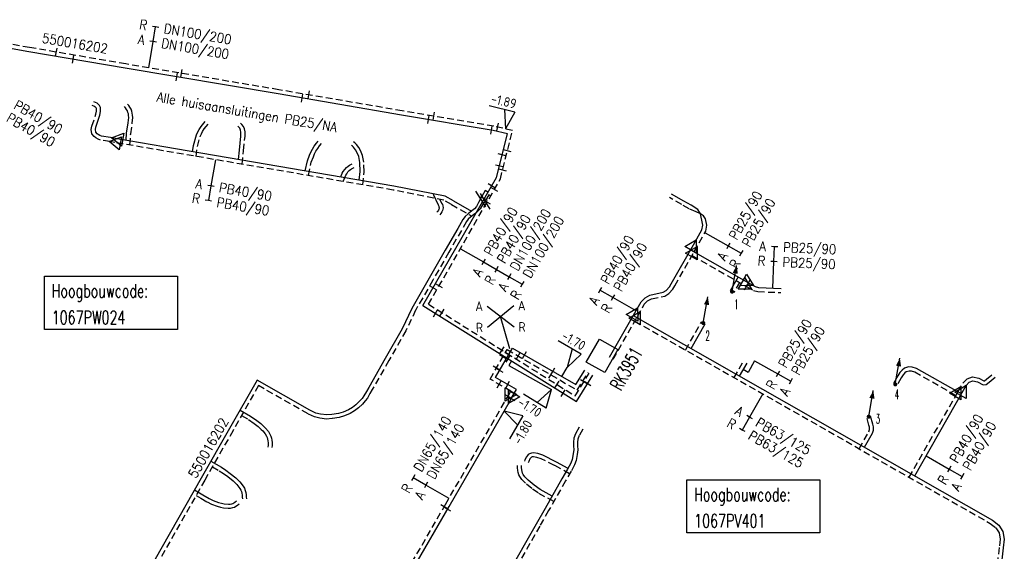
# Model space of a CAD drawing. Header units: millimetres. Extents: x 0 to 118212815, y 0 to 488348790.
# Tile 37 of 143: x 115014605 to 115107193, y 487600803 to 487650774. Entities that reach past the tile are written whole.
import ezdxf
from ezdxf.enums import TextEntityAlignment as Align

# ---------------------------------------------------------------- set-up
doc = ezdxf.new("R2010")
doc.units = ezdxf.units.MM
doc.header["$LTSCALE"] = 200
doc.linetypes.add('HIDDEN2', pattern=[4.7625, 3.175, -1.5875])
for name, color, linetype in [('WW-C-hoogbouw', 7, 'Continuous'), ('WW-C-isolatieovergang', 7, 'Continuous'), ('WW-C-KAST', 7, 'Continuous'), ('WW-C-mof', 7, 'Continuous'), ('WW-C-stijgstrang', 7, 'Continuous'), ('WW-C-VERLOOP', 7, 'Continuous'), ('WW-I-diam', 7, 'Continuous'), ('WW-I-info', 7, 'Continuous'), ('WW-I-leidingkruis', 7, 'Continuous'), ('WW-I-NAP', 7, 'Continuous'), ('WW-L-aanvoer', 3, 'Continuous'), ('WW-L-retour', 3, 'HIDDEN2')]:
    doc.layers.add(name, color=color, linetype=linetype)
doc.styles.add('DIN17', font='ROMANS.SHX', dxfattribs={"width": 0.9})
doc.styles.add('ISOCP', font='ISOCP.SHX')

# ---------------------------------------------------------------- blocks, each defined once
blk = doc.blocks.new('LR-mof')
at = {"color": 0, "linetype": 'ByBlock', "lineweight": -2}
blk.add_line((0, -0.75), (0, 0.75), dxfattribs=at)
blk = doc.blocks.new('LR-DIAB2')
at = {"color": 0, "linetype": 'Continuous', "lineweight": -3}
blk.add_line((0, 5), (0, 7.8), dxfattribs=at)
at = {"color": 0, "lineweight": -3}
blk.add_line((0, 0), (0, 5), dxfattribs=at)
for points in [[(0.61, 7.8), (0, 7.8), (-0.61, 7.8)], [(0.61, 5), (0, 5), (-0.61, 5)]]:
    blk.add_lwpolyline(points, dxfattribs=at)
at = {"color": 1, "lineweight": -3, "style": 'DIN17', "width": 0.9}
for tag, p in [('*1', (-1.61, 7.8)), ('*2', (-1.61, 5.02))]:
    blk.add_attdef(tag, text='', height=1.8, dxfattribs=at).set_placement(p, align=Align.MIDDLE_RIGHT)
for tag, p in [('*11', (1.61, 7.8)), ('*12', (1.61, 5))]:
    blk.add_attdef(tag, text='', height=1.8, dxfattribs=at).set_placement(p, align=Align.MIDDLE_LEFT)
blk = doc.blocks.new('LR-VERL')
at = {"color": 0, "linetype": 'ByBlock', "lineweight": -2}
blk.add_lwpolyline([(1.08, 0), (-1.08, -1.25), (-1.08, 1.25)], close=True, dxfattribs=at)
blk = doc.blocks.new('LR-DIAO2')
at = {"color": 0, "lineweight": -3}
blk.add_line((0, 0), (0, -5), dxfattribs=at)
at = {"color": 0, "linetype": 'Continuous', "lineweight": -3}
blk.add_line((0, -5), (0, -7.8), dxfattribs=at)
at = {"color": 0, "lineweight": -3}
for points in [[(0.61, -5), (0, -5), (-0.61, -5)], [(0.61, -7.8), (0, -7.8), (-0.61, -7.8)]]:
    blk.add_lwpolyline(points, dxfattribs=at)
at = {"color": 1, "lineweight": -3, "style": 'DIN17', "width": 0.9}
for tag, p in [('*1', (-1.61, -5)), ('*2', (-1.61, -7.78))]:
    blk.add_attdef(tag, text='', height=1.8, dxfattribs=at).set_placement(p, align=Align.MIDDLE_RIGHT)
for tag, p in [('*11', (1.61, -5)), ('*12', (1.61, -7.8))]:
    blk.add_attdef(tag, text='', height=1.8, dxfattribs=at).set_placement(p, align=Align.MIDDLE_LEFT)
blk = doc.blocks.new('LR-isoov')
at = {"color": 0, "linetype": 'ByBlock', "lineweight": -2}
blk.add_line((0.87, 1.5), (-0.87, -1.5), dxfattribs=at)
blk = doc.blocks.new('nap2')
at = {"color": 0, "linetype": 'Continuous', "lineweight": -3}
for p, q in [((1, 3.5), (-4, 3.5)), ((-1, 3.5), (0, 0)), ((1, 3.5), (0, 0))]:
    blk.add_line(p, q, dxfattribs=at)
at = {"color": 0, "linetype": 'Continuous', "lineweight": -3, "style": 'ISOCP'}
for tag, p in [('*1', (-1.5, 5)), ('*2', (-4, 1.5))]:
    blk.add_attdef(tag, text='', height=1.8, dxfattribs=at).set_placement(p, align=Align.MIDDLE)
blk = doc.blocks.new('LR-hoogb')
at = {"color": 0, "linetype": 'ByBlock', "lineweight": -3}
blk.add_lwpolyline([(-12.5, 5), (12.5, 5), (12.5, -5), (-12.5, -5)], close=True, dxfattribs=at)
at = {"color": 7, "linetype": 'Continuous', "lineweight": -3, "style": 'DIN17', "width": 0.7}
blk.add_text('Hoogbouwcode:', height=2.5, dxfattribs=at).set_placement((-11.15, 1))
at = {"color": 0, "linetype": 'ByBlock', "lineweight": -3, "style": 'DIN17', "width": 0.7}
for tag, p in [('*1', (-11.15, -4)), ('*2', (-11.15, -9))]:
    blk.add_attdef(tag, p, '', height=2.5, dxfattribs=at)
blk = doc.blocks.new('LR-styg')
at = {"color": 0, "lineweight": -3}
blk.add_line((0, 0), (2.5, 4.33), dxfattribs=at)
at = {"color": 0, "lineweight": -3, "const_width": 0.375}
blk.add_lwpolyline([(-0.19, 0, 1), (0.19, 0, 1)], format="xyb", close=True, dxfattribs=at)
at = {"color": 0, "lineweight": -3}
blk.add_solid([(2.5, 4.33), (1.32, 3.28), (2.18, 2.78)], dxfattribs=at)
at = {"color": 7, "linetype": 'ByBlock', "lineweight": -2, "style": 'DIN17', "width": 0.5}
blk.add_attdef('*1', text='', height=1.8, dxfattribs=at).set_placement((0, -2.5), align=Align.MIDDLE)
blk = doc.blocks.new('LR-kast')
at = {"color": 0, "linetype": 'ByBlock', "lineweight": -3}
blk.add_lwpolyline([(-2.5, 2), (2.5, 2), (2.5, -2), (-2.5, -2)], close=True, dxfattribs=at)
at = {"color": 7, "linetype": 'ByBlock', "lineweight": -3, "style": 'DIN17', "width": 0.7}
for tag, p in [('*1', (0, 5)), ('*2', (0, -5))]:
    blk.add_attdef(tag, text='', height=2.5, dxfattribs=at).set_placement(p, align=Align.MIDDLE)
at = {"color": 0, "linetype": 'ByBlock', "lineweight": -2, "style": 'DIN17', "width": 0.3, "flags": 1}
for tag, p in [('OCODE', (5, 1.25)), ('NCODE', (10, 1.25)), ('BC', (15, 1.25)), ('RK', (20, 1.25)), ('ST', (5, -1.25)), ('VCODE', (10, -1.25)), ('NIVO', (15, -1.25)), ('IMM', (20, -1.25))]:
    blk.add_attdef(tag, text='', height=1.8, dxfattribs=at).set_placement(p, align=Align.MIDDLE)
blk = doc.blocks.new('LR-hyp')
at = {"color": 7, "linetype": 'ByBlock', "lineweight": -3, "style": 'DIN17', "width": 0.9}
blk.add_attdef('*1', text='', height=1.8, dxfattribs=at).set_placement((0, 0), align=Align.MIDDLE)
at = {"color": 7, "linetype": 'ByBlock', "lineweight": -2, "style": 'DIN17', "width": 0.9, "flags": 1}
blk.add_attdef('*2', text='', height=1.8, dxfattribs=at).set_placement((0, -5), align=Align.MIDDLE)
blk = doc.blocks.new('nap1')
at = {"color": 0, "linetype": 'Continuous', "lineweight": -3}
for p, q in [((-1, 3.5), (0, 0)), ((-1, 3.5), (4, 3.5)), ((1, 3.5), (0, 0))]:
    blk.add_line(p, q, dxfattribs=at)
at = {"color": 0, "linetype": 'Continuous', "lineweight": -3, "style": 'ISOCP'}
for tag, p in [('*1', (1.7, 5)), ('*2', (4, 1.5))]:
    blk.add_attdef(tag, text='', height=1.8, dxfattribs=at).set_placement(p, align=Align.MIDDLE)
blk = doc.blocks.new('LR-ldkruis')
at = {"color": 0, "linetype": 'ByBlock', "lineweight": -2}
for p, q in [((2.5, 2), (-2.5, -2)), ((-2.5, 2), (2.5, -2))]:
    blk.add_line(p, q, dxfattribs=at)
at = {"color": 0, "linetype": 'ByBlock', "lineweight": -2, "style": 'ISOCP'}
for tag, p in [('*1', (-4, 2)), ('*3', (4, 2)), ('*2', (-4, -2)), ('*4', (4, -2))]:
    blk.add_attdef(tag, text='', height=1.8, dxfattribs=at).set_placement(p, align=Align.MIDDLE)
blk = doc.blocks.new('LR-DIAO4')
at = {"color": 0, "lineweight": -3}
blk.add_line((0, 0), (0, -5), dxfattribs=at)
at = {"color": 0, "linetype": 'Continuous', "lineweight": -3}
for p, q in [((0, -5), (0, -7.8)), ((0, -7.8), (0, -10.6)), ((0, -10.6), (0, -13.4))]:
    blk.add_line(p, q, dxfattribs=at)
at = {"color": 0, "lineweight": -3}
for points in [[(0.61, -5), (0, -5), (-0.61, -5)], [(0.61, -7.8), (0, -7.8), (-0.61, -7.8)], [(0.61, -10.6), (0, -10.6), (-0.61, -10.6)], [(0.61, -13.4), (0, -13.4), (-0.61, -13.4)]]:
    blk.add_lwpolyline(points, dxfattribs=at)
at = {"color": 1, "lineweight": -3, "style": 'DIN17', "width": 0.9}
for tag, p in [('*1', (-1.61, -5)), ('*2', (-1.61, -7.78)), ('*3', (-1.61, -10.58)), ('*4', (-1.61, -13.38))]:
    blk.add_attdef(tag, text='', height=1.8, dxfattribs=at).set_placement(p, align=Align.MIDDLE_RIGHT)
for tag, p in [('*11', (1.61, -5)), ('*12', (1.61, -7.8)), ('*13', (1.61, -10.6)), ('*14', (1.61, -13.4))]:
    blk.add_attdef(tag, text='', height=1.8, dxfattribs=at).set_placement(p, align=Align.MIDDLE_LEFT)

msp = doc.modelspace()

# ---------------------------------------------------------------- linework, layer by layer
at = {"layer": 'WW-I-diam'}
for p, q in [((115083095, 487617618), (115082650, 487617879)), ((115083717, 487618714), (115083095, 487617618))]:
    msp.add_line(p, q, dxfattribs=at)
at = {"layer": 'WW-I-leidingkruis'}
msp.add_line((115060696, 487619834), (115059823, 487622871), dxfattribs=at)
at = {"layer": 'WW-I-NAP'}
for p, q in [((115060860, 487618701), (115060599, 487618268)), ((115060599, 487618268), (115064618, 487616012)), ((115065578, 487617235), (115066099, 487618068))]:
    msp.add_line(p, q, dxfattribs=at)
at = {"layer": 'WW-L-aanvoer'}
for p, q in [((115015470, 487647766), (115001680, 487650132)), ((115024523, 487646220), (115015470, 487647766)), ((115038903, 487643793), (115024523, 487646220)), ((115050517, 487641809), (115038903, 487643793)), ((115021719, 487643001), (115021566, 487643058)), ((115021881, 487642920), (115021719, 487643001)), ((115021992, 487642837), (115021881, 487642920)), ((115022116, 487642695), (115021992, 487642837)), ((115022191, 487642533), (115022116, 487642695)), ((115022137, 487641794), (115022218, 487642146)), ((115022217, 487642342), (115022191, 487642533)), ((115022218, 487642146), (115022217, 487642342)), ((115024560, 487642479), (115024453, 487642610)), ((115024646, 487642346), (115024560, 487642479)), ((115024728, 487642199), (115024646, 487642346)), ((115024786, 487642051), (115024728, 487642199)), ((115024823, 487641918), (115024786, 487642051)), ((115024845, 487641774), (115024823, 487641918)), ((115021758, 487640678), (115022137, 487641794)), ((115024664, 487640101), (115024816, 487641092)), ((115024816, 487641092), (115024854, 487641590)), ((115024854, 487641590), (115024845, 487641774)), ((115031657, 487640726), (115032040, 487641189)), ((115059120, 487640369), (115050517, 487641809)), ((115021719, 487640440), (115021758, 487640678)), ((115021757, 487640214), (115021719, 487640440)), ((115021883, 487640060), (115021757, 487640214)), ((115021993, 487639973), (115021883, 487640060)), ((115024619, 487639436), (115024664, 487640101)), ((115031232, 487639937), (115031361, 487640221)), ((115031361, 487640221), (115031480, 487640447)), ((115031480, 487640447), (115031657, 487640726)), ((115035220, 487640681), (115035119, 487640775)), ((115035307, 487640563), (115035220, 487640681)), ((115035375, 487640398), (115035307, 487640563)), ((115035413, 487640196), (115035375, 487640398)), ((115035415, 487639829), (115035413, 487640196)), ((115060464, 487640050), (115059120, 487640369)), ((115059427, 487635954), (115060464, 487640050)), ((115022134, 487639880), (115021993, 487639973)), ((115022302, 487639829), (115022134, 487639880)), ((115023155, 487639689), (115022302, 487639829)), ((115023764, 487639584), (115023155, 487639689)), ((115028158, 487638825), (115023764, 487639584)), ((115030938, 487638939), (115031232, 487639937)), ((115035279, 487638497), (115035415, 487639829)), ((115042311, 487638878), (115042506, 487639153)), ((115042506, 487639153), (115042676, 487639366)), ((115049791, 487635139), (115028158, 487638825)), ((115030862, 487638365), (115030938, 487638939)), ((115035188, 487637628), (115035279, 487638497)), ((115041868, 487638032), (115041990, 487638330)), ((115041990, 487638330), (115042132, 487638593)), ((115042132, 487638593), (115042311, 487638878)), ((115045892, 487638895), (115045794, 487638959)), ((115046007, 487638784), (115045892, 487638895)), ((115046191, 487638555), (115046007, 487638784)), ((115046312, 487638325), (115046191, 487638555)), ((115046482, 487637907), (115046312, 487638325)), ((115041458, 487636559), (115041655, 487637494)), ((115041655, 487637494), (115041868, 487638032)), ((115046589, 487637348), (115046482, 487637907)), ((115046607, 487636501), (115046589, 487637348)), ((115044792, 487635991), (115044938, 487636335)), ((115044938, 487636335), (115045033, 487636501)), ((115045033, 487636501), (115045173, 487636700)), ((115045173, 487636700), (115045327, 487636874)), ((115045327, 487636874), (115045492, 487637001)), ((115045492, 487637001), (115045630, 487637091)), ((115045630, 487637091), (115045876, 487637211)), ((115046535, 487635694), (115046607, 487636501)), ((115052525, 487623910), (115059427, 487635954)), ((115054607, 487634179), (115049791, 487635139)), ((115058367, 487634705), (115057934, 487633927)), ((115058626, 487634557), (115058367, 487634705)), ((115053470, 487634372), (115053941, 487633366)), ((115055384, 487633736), (115054607, 487634179)), ((115055384, 487633736), (115057093, 487632762)), ((115057757, 487633583), (115057565, 487633199)), ((115057934, 487633927), (115057757, 487633583)), ((115077066, 487633721), (115075903, 487634382)), ((115077733, 487633342), (115077066, 487633721)), ((115053911, 487632787), (115053824, 487632679)), ((115053978, 487632884), (115053911, 487632787)), ((115053941, 487633366), (115054010, 487633242)), ((115054012, 487632964), (115053978, 487632884)), ((115054010, 487633242), (115054033, 487633178)), ((115054036, 487633035), (115054012, 487632964)), ((115054033, 487633178), (115054042, 487633089)), ((115054042, 487633089), (115054036, 487633035)), ((115057137, 487632793), (115056772, 487632536)), ((115057373, 487632991), (115057137, 487632793)), ((115057565, 487633199), (115057373, 487632991)), ((115078361, 487632932), (115077733, 487633342)), ((115078609, 487632536), (115078361, 487632932)), ((115056288, 487632004), (115055809, 487631147)), ((115056483, 487632265), (115056288, 487632004)), ((115056772, 487632536), (115056483, 487632265)), ((115078697, 487632203), (115078611, 487632534)), ((115078740, 487631944), (115078697, 487632203)), ((115078832, 487631459), (115078740, 487631944)), ((115055809, 487631147), (115054620, 487629094)), ((115077951, 487629607), (115078755, 487631022)), ((115078755, 487631022), (115078832, 487631459)), ((115054620, 487629094), (115053115, 487626469)), ((115075872, 487625949), (115077951, 487629607)), ((115077685, 487629139), (115083125, 487626047)), ((115053115, 487626469), (115051493, 487623636)), ((115082160, 487626595), (115081424, 487625302)), ((115075124, 487625151), (115075409, 487625320)), ((115075409, 487625320), (115075708, 487625656)), ((115075708, 487625656), (115075871, 487625948)), ((115083125, 487626047), (115083763, 487625684)), ((115083763, 487625684), (115084083, 487625595)), ((115084083, 487625595), (115086198, 487625503)), ((115073035, 487624255), (115073414, 487624641)), ((115073414, 487624641), (115073874, 487624892)), ((115073874, 487624892), (115075124, 487625151)), ((115051486, 487623623), (115050585, 487621708)), ((115052525, 487623910), (115066953, 487614892)), ((115072445, 487623216), (115073035, 487624255)), ((115070074, 487619044), (115072445, 487623216)), ((115072297, 487622957), (115106089, 487603745)), ((115050585, 487621708), (115048986, 487618922)), ((115077742, 487619861), (115079067, 487622191)), ((115059356, 487617130), (115060955, 487619903)), ((115060955, 487619903), (115066899, 487616473)), ((115048986, 487618922), (115047425, 487616198)), ((115066899, 487616473), (115067745, 487617826)), ((115082303, 487617268), (115082998, 487618490)), ((115097578, 487617843), (115097368, 487617620)), ((115097799, 487618030), (115097578, 487617843)), ((115098198, 487618128), (115097799, 487618030)), ((115098540, 487618117), (115098198, 487618128)), ((115098938, 487617996), (115098540, 487618117)), ((115103153, 487615600), (115098938, 487617996)), ((115036927, 487616897), (115034335, 487612335)), ((115041898, 487614064), (115036927, 487616897)), ((115061314, 487616000), (115059356, 487617130)), ((115066953, 487614892), (115068493, 487617359)), ((115097168, 487617284), (115096776, 487616582)), ((115097368, 487617620), (115097168, 487617284)), ((115105771, 487616700), (115106339, 487617182)), ((115047425, 487616198), (115047207, 487615812)), ((115060832, 487615165), (115061314, 487616000)), ((115103344, 487615936), (115103600, 487616387)), ((115103600, 487616387), (115103898, 487616693)), ((115103898, 487616693), (115104242, 487616818)), ((115104242, 487616818), (115104659, 487616723)), ((115104659, 487616723), (115105198, 487616449)), ((115105198, 487616449), (115105474, 487616468)), ((115105474, 487616468), (115105771, 487616700)), ((115046807, 487615176), (115046574, 487614904)), ((115046978, 487615402), (115046807, 487615176)), ((115047207, 487615812), (115046978, 487615402)), ((115054978, 487605018), (115060748, 487615018)), ((115060748, 487615018), (115060832, 487615165)), ((115098776, 487607903), (115103344, 487615936)), ((115045517, 487614100), (115045028, 487613886)), ((115045885, 487614323), (115045517, 487614100)), ((115046229, 487614578), (115045885, 487614323)), ((115046574, 487614904), (115046229, 487614578)), ((115035324, 487614076), (115036324, 487613511)), ((115036324, 487613511), (115036890, 487613111)), ((115042461, 487613788), (115041898, 487614064)), ((115042906, 487613684), (115042461, 487613788)), ((115043472, 487613620), (115042906, 487613684)), ((115043960, 487613651), (115043472, 487613620)), ((115044569, 487613744), (115043960, 487613651)), ((115045028, 487613886), (115044569, 487613744)), ((115094833, 487612761), (115094625, 487613504)), ((115034335, 487612335), (115031684, 487607684)), ((115036890, 487613111), (115037283, 487612807)), ((115037283, 487612807), (115037568, 487612528)), ((115037568, 487612528), (115037732, 487612375)), ((115037732, 487612375), (115037994, 487612052)), ((115067225, 487612469), (115066862, 487611833)), ((115094891, 487612499), (115094833, 487612761)), ((115094886, 487612198), (115094891, 487612499)), ((115037994, 487612052), (115038139, 487611822)), ((115038139, 487611822), (115038229, 487611625)), ((115038229, 487611625), (115038287, 487611448)), ((115038287, 487611448), (115038325, 487611240)), ((115066724, 487611426), (115066675, 487611072)), ((115066862, 487611833), (115066724, 487611426)), ((115094060, 487610584), (115094807, 487611897)), ((115094807, 487611897), (115094886, 487612198)), ((115038336, 487610743), (115038317, 487610562)), ((115038325, 487611240), (115038344, 487611021)), ((115038344, 487611021), (115038336, 487610743)), ((115066675, 487611072), (115066691, 487610698)), ((115066691, 487610698), (115066711, 487610366)), ((115062248, 487609684), (115062121, 487609413)), ((115062346, 487609813), (115062248, 487609684)), ((115062424, 487609892), (115062346, 487609813)), ((115062543, 487609978), (115062424, 487609892)), ((115062720, 487610042), (115062543, 487609978)), ((115062934, 487610065), (115062720, 487610042)), ((115063326, 487610000), (115062934, 487610065)), ((115063788, 487609854), (115063326, 487610000)), ((115065086, 487609197), (115063788, 487609854)), ((115066657, 487609976), (115066554, 487609439)), ((115066711, 487610366), (115066657, 487609976)), ((115032584, 487609263), (115033576, 487608698)), ((115033576, 487608698), (115033993, 487608416)), ((115061799, 487608671), (115061800, 487608874)), ((115061819, 487608453), (115061799, 487608671)), ((115062121, 487609413), (115062062, 487609281)), ((115066170, 487608601), (115065086, 487609197)), ((115066419, 487609099), (115066131, 487608522)), ((115066554, 487609439), (115066419, 487609099)), ((115031684, 487607684), (115026329, 487598285)), ((115033993, 487608416), (115034399, 487608127)), ((115034399, 487608127), (115034921, 487607706)), ((115034921, 487607706), (115035301, 487607342)), ((115061841, 487608304), (115061819, 487608453)), ((115061887, 487608149), (115061841, 487608304)), ((115061956, 487608019), (115061887, 487608149)), ((115062109, 487607800), (115061956, 487608019)), ((115062423, 487607474), (115062109, 487607800)), ((115066131, 487608522), (115065589, 487607609)), ((115035301, 487607342), (115035628, 487606925)), ((115035628, 487606925), (115035740, 487606722)), ((115035740, 487606722), (115035817, 487606525)), ((115062995, 487607013), (115062423, 487607474)), ((115063556, 487606607), (115062995, 487607013)), ((115065589, 487607609), (115064015, 487604814)), ((115031052, 487606575), (115031838, 487606119)), ((115031838, 487606119), (115032409, 487605780)), ((115032409, 487605780), (115032807, 487605571)), ((115035817, 487606525), (115035865, 487606324)), ((115035865, 487606324), (115035894, 487606118)), ((115035894, 487606118), (115035912, 487605927)), ((115035912, 487605927), (115035923, 487605744)), ((115064677, 487605990), (115063556, 487606607)), ((115032807, 487605571), (115033284, 487605402)), ((115033284, 487605402), (115033583, 487605316)), ((115033583, 487605316), (115033823, 487605266)), ((115033823, 487605266), (115034226, 487605234)), ((115034226, 487605234), (115034391, 487605245)), ((115034391, 487605245), (115034562, 487605275)), ((115034562, 487605275), (115034654, 487605305)), ((115034654, 487605305), (115034737, 487605355)), ((115034737, 487605355), (115034846, 487605432)), ((115034846, 487605432), (115034988, 487605549)), ((115048958, 487594600), (115054978, 487605018)), ((115064015, 487604814), (115063179, 487603367)), ((115063179, 487603367), (115052232, 487584156)), ((115106089, 487603745), (115106688, 487603264)), ((115106688, 487603264), (115107064, 487602664)), ((115107064, 487602664), (115107193, 487601944)), ((115107193, 487601944), (115107091, 487601118)), ((115107091, 487601118), (115106918, 487599710))]:
    msp.add_line(p, q, dxfattribs=at)
at = {"layer": 'WW-L-retour'}
for p, q in [((115015537, 487648160), (115001747, 487650526)), ((115024590, 487646615), (115015537, 487648160)), ((115038970, 487644187), (115024590, 487646615)), ((115050584, 487642204), (115038970, 487644187)), ((115024867, 487642703), (115024749, 487642849)), ((115021389, 487640770), (115021771, 487641898)), ((115021566, 487642652), (115021433, 487642703)), ((115021680, 487642595), (115021566, 487642652)), ((115021732, 487642556), (115021680, 487642595)), ((115021794, 487642486), (115021732, 487642556)), ((115021771, 487641898), (115021838, 487642188)), ((115021822, 487642425), (115021794, 487642486)), ((115021838, 487642315), (115021822, 487642425)), ((115021838, 487642188), (115021838, 487642315)), ((115024972, 487642542), (115024867, 487642703)), ((115025072, 487642362), (115024972, 487642542)), ((115025146, 487642172), (115025072, 487642362)), ((115025195, 487641998), (115025146, 487642172)), ((115025223, 487641812), (115025195, 487641998)), ((115059199, 487640761), (115050584, 487642204)), ((115025042, 487640059), (115025194, 487641049)), ((115025194, 487641049), (115025234, 487641585)), ((115025234, 487641585), (115025223, 487641812)), ((115031965, 487640503), (115032333, 487640947)), ((115035505, 487640935), (115035376, 487641054)), ((115021334, 487640440), (115021389, 487640770)), ((115021398, 487640051), (115021334, 487640440)), ((115021615, 487639788), (115021398, 487640051)), ((115024970, 487638990), (115025042, 487640059)), ((115031589, 487639804), (115031702, 487640054)), ((115031702, 487640054), (115031809, 487640256)), ((115031809, 487640256), (115031965, 487640503)), ((115035640, 487640750), (115035505, 487640935)), ((115035741, 487640507), (115035640, 487640750)), ((115035793, 487640232), (115035741, 487640507)), ((115035795, 487639811), (115035793, 487640232)), ((115060951, 487640345), (115059199, 487640761)), ((115059802, 487635803), (115060951, 487640345)), ((115021770, 487639665), (115021615, 487639788)), ((115021971, 487639533), (115021770, 487639665)), ((115022215, 487639458), (115021971, 487639533)), ((115023091, 487639314), (115022215, 487639458)), ((115023538, 487639237), (115023091, 487639314)), ((115028094, 487638451), (115023538, 487639237)), ((115031311, 487638860), (115031589, 487639804)), ((115035657, 487638458), (115035795, 487639811)), ((115042809, 487638924), (115042973, 487639129)), ((115046130, 487639194), (115046001, 487639278)), ((115046289, 487639040), (115046130, 487639194)), ((115049727, 487634765), (115028094, 487638451)), ((115031187, 487637924), (115031311, 487638860)), ((115035523, 487637185), (115035657, 487638458)), ((115042220, 487637890), (115042334, 487638168)), ((115042334, 487638168), (115042460, 487638402)), ((115042460, 487638402), (115042627, 487638667)), ((115042627, 487638667), (115042809, 487638924)), ((115046511, 487638764), (115046289, 487639040)), ((115046657, 487638485), (115046511, 487638764)), ((115046848, 487638015), (115046657, 487638485)), ((115041754, 487636123), (115042020, 487637384)), ((115042020, 487637384), (115042220, 487637890)), ((115046968, 487637388), (115046848, 487638015)), ((115046987, 487636488), (115046968, 487637388)), ((115045354, 487636297), (115045472, 487636464)), ((115045472, 487636464), (115045587, 487636595)), ((115045587, 487636595), (115045712, 487636691)), ((115045712, 487636691), (115045818, 487636760)), ((115045818, 487636760), (115046043, 487636870)), ((115046877, 487635250), (115046987, 487636488)), ((115045025, 487635566), (115045279, 487636166)), ((115045279, 487636166), (115045354, 487636297)), ((115053054, 487624028), (115059802, 487635803)), ((115054478, 487633815), (115049727, 487634765)), ((115054122, 487633876), (115054280, 487633539)), ((115054280, 487633539), (115054358, 487633399)), ((115055196, 487633406), (115054478, 487633815)), ((115058359, 487633700), (115058137, 487633369)), ((115058708, 487634325), (115058359, 487633700)), ((115058893, 487634218), (115058708, 487634325)), ((115076864, 487633399), (115075715, 487634052)), ((115054313, 487632701), (115054216, 487632560)), ((115054366, 487632828), (115054313, 487632701)), ((115054358, 487633399), (115054406, 487633262)), ((115054410, 487632951), (115054366, 487632828)), ((115054406, 487633262), (115054424, 487633088)), ((115054424, 487633088), (115054410, 487632951)), ((115055196, 487633406), (115057114, 487632312)), ((115057694, 487632778), (115057394, 487632510)), ((115057899, 487632999), (115057694, 487632778)), ((115058137, 487633369), (115057899, 487632999)), ((115077548, 487633010), (115076864, 487633399)), ((115078206, 487632727), (115077548, 487633010)), ((115078609, 487632536), (115078206, 487632727)), ((115054216, 487632560), (115054122, 487632442)), ((115056607, 487631797), (115056140, 487630961)), ((115056767, 487632010), (115056607, 487631797)), ((115057013, 487632241), (115056767, 487632010)), ((115057394, 487632510), (115057013, 487632241)), ((115078921, 487632336), (115078609, 487632536)), ((115079106, 487632057), (115078921, 487632336)), ((115079219, 487631461), (115079106, 487632057)), ((115056140, 487630961), (115054950, 487628906)), ((115078034, 487628985), (115079118, 487630892)), ((115079118, 487630892), (115079219, 487631461)), ((115054950, 487628906), (115053446, 487626280)), ((115076202, 487625761), (115078034, 487628985)), ((115077827, 487628621), (115082956, 487625706)), ((115053446, 487626280), (115051823, 487623447)), ((115075653, 487625023), (115076020, 487625434)), ((115076020, 487625434), (115076203, 487625763)), ((115082302, 487626078), (115081754, 487625114)), ((115082956, 487625706), (115083616, 487625330)), ((115083616, 487625330), (115084022, 487625217)), ((115084022, 487625217), (115086181, 487625123)), ((115073341, 487624024), (115073645, 487624335)), ((115073645, 487624335), (115074006, 487624531)), ((115074006, 487624531), (115075263, 487624792)), ((115075263, 487624792), (115075653, 487625023)), ((115051830, 487623461), (115050922, 487621532)), ((115053054, 487624028), (115066832, 487615416)), ((115072687, 487622874), (115073341, 487624024)), ((115070404, 487618856), (115072687, 487622874)), ((115072440, 487622439), (115105875, 487603430)), ((115050922, 487621532), (115049316, 487618733)), ((115077224, 487619719), (115078736, 487622379)), ((115058837, 487616991), (115060436, 487619764)), ((115060436, 487619764), (115067027, 487615960)), ((115049316, 487618733), (115047755, 487616010)), ((115081785, 487617126), (115082667, 487618678)), ((115060795, 487615860), (115058837, 487616991)), ((115066832, 487615416), (115068170, 487617559)), ((115067027, 487615960), (115068067, 487617625)), ((115097497, 487617094), (115097107, 487616397)), ((115097673, 487617390), (115097497, 487617094)), ((115097840, 487617567), (115097673, 487617390)), ((115097976, 487617682), (115097840, 487617567)), ((115098238, 487617746), (115097976, 487617682)), ((115098478, 487617739), (115098238, 487617746)), ((115098787, 487617645), (115098478, 487617739)), ((115102634, 487615458), (115098787, 487617645)), ((115103294, 487616617), (115103686, 487617020)), ((115103686, 487617020), (115104217, 487617213)), ((115104217, 487617213), (115104790, 487617083)), ((115104790, 487617083), (115105277, 487616835)), ((115105331, 487616839), (115105532, 487616995)), ((115105532, 487616995), (115106093, 487617472)), ((115037069, 487616378), (115034665, 487612147)), ((115041720, 487613728), (115037069, 487616378)), ((115047755, 487616010), (115047538, 487615626)), ((115102840, 487615818), (115103294, 487616617)), ((115105277, 487616835), (115105331, 487616839)), ((115047297, 487615194), (115047103, 487614938)), ((115047538, 487615626), (115047297, 487615194)), ((115054649, 487605208), (115060418, 487615208)), ((115060418, 487615208), (115060527, 487615397)), ((115060527, 487615397), (115060795, 487615860)), ((115098258, 487607760), (115102840, 487615818)), ((115046473, 487614287), (115046097, 487614007)), ((115046849, 487614641), (115046473, 487614287)), ((115047103, 487614938), (115046849, 487614641)), ((115035467, 487613559), (115036120, 487613190)), ((115036120, 487613190), (115036664, 487612805)), ((115042332, 487613428), (115041720, 487613728)), ((115042841, 487613309), (115042332, 487613428)), ((115043463, 487613239), (115042841, 487613309)), ((115044000, 487613272), (115043463, 487613239)), ((115044654, 487613372), (115044000, 487613272)), ((115045161, 487613529), (115044654, 487613372)), ((115045693, 487613762), (115045161, 487613529)), ((115046097, 487614007), (115045693, 487613762)), ((115094464, 487612668), (115094259, 487613402)), ((115036664, 487612805), (115037033, 487612520)), ((115037033, 487612520), (115037306, 487612253)), ((115037306, 487612253), (115037454, 487612115)), ((115067555, 487612281), (115067210, 487611677)), ((115094452, 487612042), (115094507, 487612250)), ((115094511, 487612461), (115094464, 487612668)), ((115094507, 487612250), (115094511, 487612461)), ((115034665, 487612147), (115032014, 487607496)), ((115037454, 487612115), (115037684, 487611830)), ((115037684, 487611830), (115037804, 487611641)), ((115037804, 487611641), (115037875, 487611486)), ((115037875, 487611486), (115037918, 487611354)), ((115037918, 487611354), (115037948, 487611190)), ((115067095, 487611339), (115067056, 487611054)), ((115067210, 487611677), (115067095, 487611339)), ((115093542, 487610441), (115094452, 487612042)), ((115037957, 487610768), (115037939, 487610603)), ((115037948, 487611190), (115037964, 487611011)), ((115037964, 487611011), (115037957, 487610768)), ((115067056, 487611054), (115067070, 487610717)), ((115067070, 487610717), (115067093, 487610352)), ((115062575, 487609486), (115062466, 487609255)), ((115062633, 487609563), (115062575, 487609486)), ((115062672, 487609602), (115062633, 487609563)), ((115062722, 487609639), (115062672, 487609602)), ((115062807, 487609669), (115062722, 487609639)), ((115062923, 487609682), (115062807, 487609669)), ((115063237, 487609630), (115062923, 487609682)), ((115063645, 487609501), (115063237, 487609630)), ((115064909, 487608861), (115063645, 487609501)), ((115067032, 487609914), (115066921, 487609332)), ((115067093, 487610352), (115067032, 487609914)), ((115032726, 487608745), (115033375, 487608375)), ((115061419, 487608654), (115061420, 487608877)), ((115061442, 487608407), (115061419, 487608654)), ((115062466, 487609255), (115062409, 487609126)), ((115066315, 487608087), (115064909, 487608861)), ((115066766, 487608943), (115066465, 487608340)), ((115066921, 487609332), (115066766, 487608943)), ((115033375, 487608375), (115033777, 487608104)), ((115033777, 487608104), (115034169, 487607824)), ((115034169, 487607824), (115034670, 487607420)), ((115061469, 487608223), (115061442, 487608407)), ((115061533, 487608005), (115061469, 487608223)), ((115061631, 487607820), (115061533, 487608005)), ((115061814, 487607558), (115061631, 487607820)), ((115066465, 487608340), (115065918, 487607418)), ((115032014, 487607496), (115026659, 487598097)), ((115034670, 487607420), (115035018, 487607086)), ((115035018, 487607086), (115035310, 487606715)), ((115035310, 487606715), (115035395, 487606561)), ((115062166, 487607193), (115061814, 487607558)), ((115062765, 487606711), (115062166, 487607193)), ((115063353, 487606285), (115062765, 487606711)), ((115065918, 487607418), (115064345, 487604625)), ((115031193, 487606054), (115031646, 487605791)), ((115031646, 487605791), (115032223, 487605448)), ((115035395, 487606561), (115035453, 487606411)), ((115035453, 487606411), (115035492, 487606252)), ((115035492, 487606252), (115035517, 487606074)), ((115035517, 487606074), (115035533, 487605898)), ((115035533, 487605898), (115035544, 487605720)), ((115064824, 487605476), (115063353, 487606285)), ((115032223, 487605448), (115032655, 487605222)), ((115032655, 487605222), (115033168, 487605040)), ((115033168, 487605040), (115033491, 487604947)), ((115033491, 487604947), (115033769, 487604889)), ((115033769, 487604889), (115034223, 487604853)), ((115034223, 487604853), (115034436, 487604867)), ((115034436, 487604867), (115034656, 487604905)), ((115034656, 487604905), (115034812, 487604958)), ((115034812, 487604958), (115034944, 487605035)), ((115034944, 487605035), (115035077, 487605130)), ((115035077, 487605130), (115035230, 487605256)), ((115048629, 487594790), (115054649, 487605208)), ((115064345, 487604625), (115063508, 487603178)), ((115063508, 487603178), (115052562, 487583968)), ((115105875, 487603430), (115106400, 487603008)), ((115106400, 487603008), (115106703, 487602525)), ((115106703, 487602525), (115106808, 487601934)), ((115106714, 487601164), (115106540, 487599748)), ((115106808, 487601934), (115106714, 487601164))]:
    msp.add_line(p, q, dxfattribs=at)

# ---------------------------------------------------------------- block references
at = {"layer": 'WW-C-hoogbouw', "linetype": 'Continuous'}
ref = msp.add_blockref('LR-hoogb', (115023185, 487624161), dxfattribs=dict(at, xscale=500, yscale=500, zscale=500))
ref.add_attrib('*1', '1067PW024', (115017611, 487622161), dxfattribs={"layer": '0', "color": 7, "linetype": 'ByBlock', "lineweight": -3, "height": 1250, "style": 'DIN17', "width": 0.7})
ref = msp.add_blockref('LR-hoogb', (115083598, 487605030), dxfattribs=dict(at, xscale=500, yscale=500, zscale=500))
ref.add_attrib('*1', '1067PV401', (115078024, 487603030), dxfattribs={"layer": '0', "color": 7, "linetype": 'ByBlock', "lineweight": -3, "height": 1250, "style": 'DIN17', "width": 0.7})
at = {"layer": 'WW-C-isolatieovergang', "linetype": 'Continuous'}
for p, xscale, yscale, zscale, rotation in [((115057934, 487633927), 500, 500, 500, 62.7026), ((115058359, 487633700), 499.9999999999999, 499.9999999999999, 499.9999999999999, 60.84840000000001)]:
    msp.add_blockref('LR-isoov', p, dxfattribs=dict(at, xscale=xscale, yscale=yscale, zscale=zscale, rotation=rotation))
at = {"layer": 'WW-C-KAST', "linetype": 'Continuous'}
ref = msp.add_blockref('LR-kast', (115069374, 487619177), dxfattribs=dict(at, xscale=499.9999999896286, yscale=499.9999999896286, zscale=499.9999999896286, rotation=60.47863816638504))
ref.add_attrib('*1', 'RK3951', dxfattribs={"layer": '0', "color": 7, "linetype": 'ByBlock', "lineweight": -3, "height": 1250, "rotation": 60.47864, "style": 'DIN17', "width": 0.65}).set_placement((115071642, 487617969), align=Align.MIDDLE)
at = {"layer": 'WW-C-mof', "linetype": 'Continuous'}
for p, xscale, yscale, zscale, rotation in [((115018050, 487647731), 500, 500, 500, 350.3145000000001), ((115019648, 487647052), 500, 500, 500, 350.3145000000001), ((115029386, 487645399), 499.9999999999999, 499.9999999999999, 499.9999999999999, 350.417), ((115029831, 487645730), 499.9999999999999, 499.9999999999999, 499.9999999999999, 350.417), ((115041179, 487643404), 500.0000000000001, 500.0000000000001, 500.0000000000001, 350.3107000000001), ((115041781, 487643707), 500.0000000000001, 500.0000000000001, 500.0000000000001, 350.3107000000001), ((115053552, 487641707), 500, 500, 500, 350.4914000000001), ((115053036, 487641388), 500, 500, 500, 350.4914000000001), ((115059550, 487640678), 499.9999999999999, 499.9999999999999, 499.9999999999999, 346.6466), ((115058961, 487640395), 500, 500, 500, 350.4914000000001), ((115059966, 487638081), 499.9999999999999, 499.9999999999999, 499.9999999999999, 75.796), ((115060468, 487638435), 499.9999999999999, 499.9999999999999, 499.9999999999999, 75.796), ((115059697, 487637021), 499.9999999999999, 499.9999999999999, 499.9999999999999, 75.796), ((115060014, 487636642), 499.9999999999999, 499.9999999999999, 499.9999999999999, 75.796), ((115058969, 487635155), 499.9999999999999, 499.9999999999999, 499.9999999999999, 60.1846), ((115059236, 487634816), 499.9999999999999, 499.9999999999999, 499.9999999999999, 60.1846), ((115058279, 487633950), 499.9999999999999, 499.9999999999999, 499.9999999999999, 60.1846), ((115058548, 487633616), 499.9999999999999, 499.9999999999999, 499.9999999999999, 60.1846), ((115053477, 487625572), 499.9999999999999, 499.9999999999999, 499.9999999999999, 60.1846), ((115054037, 487625744), 499.9999999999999, 499.9999999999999, 499.9999999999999, 60.1846), ((115059966, 487619707), 500, 500, 500, 327.9923), ((115060040, 487619077), 500, 500, 500, 60.03000000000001), ((115060586, 487619264), 500, 500, 500, 60.03000000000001), ((115060542, 487618900), 500, 500, 500, 327.9923), ((115061487, 487619158), 500, 500, 500, 330.0062), ((115062066, 487619262), 500, 500, 500, 330.0061711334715), ((115059437, 487618031), 500, 500, 500, 60.03000000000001), ((115059741, 487617798), 500, 500, 500, 60.03000000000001), ((115064738, 487617720), 500, 500, 500, 330.0062), ((115064549, 487617391), 500, 500, 500, 330.0062), ((115067652, 487616730), 500, 500, 500, 58.0308), ((115059696, 487616495), 500, 500, 500, 330.0051), ((115060491, 487616475), 500, 500, 500, 330.0051), ((115065122, 487616485), 500, 500, 500, 327.9923), ((115065708, 487615670), 500, 500, 500, 327.9923), ((115067991, 487616554), 500, 500, 500, 58.0308), ((115054524, 487604991), 500, 500, 500, 59.9791), ((115054827, 487604757), 500, 500, 500, 59.9791)]:
    msp.add_blockref('LR-mof', p, dxfattribs=dict(at, xscale=xscale, yscale=yscale, zscale=zscale, rotation=rotation))
at = {"layer": 'WW-C-mof'}
for p, xscale, yscale, zscale, rotation in [((115083125, 487626047), 500.0000000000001, 500.0000000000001, 500.0000000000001, 330.3806), ((115082956, 487625706), 500.0000000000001, 500.0000000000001, 500.0000000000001, 330.3802), ((115053702, 487623175), 499.9999999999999, 499.9999999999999, 499.9999999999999, 327.9922917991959), ((115054323, 487623235), 500, 500, 500, 327.992291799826), ((115060527, 487615397), 500, 500, 500, 239.9862), ((115060832, 487615165), 500, 500, 500, 239.9862)]:
    msp.add_blockref('LR-mof', p, dxfattribs=dict(at, xscale=xscale, yscale=yscale, zscale=zscale, rotation=rotation))
at = {"layer": 'WW-C-stijgstrang', "linetype": 'Continuous'}
ref = msp.add_blockref('LR-styg', (115081589, 487625208), dxfattribs=dict(at, xscale=499.9999999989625, yscale=499.9999999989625, zscale=499.9999999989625, rotation=20.0000000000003))
ref.add_attrib('*1', '1', dxfattribs={"layer": '0', "color": 1, "linetype": 'ByBlock', "lineweight": -2, "height": 900, "style": 'DIN17', "width": 0.5}).set_placement((115082001, 487624027), align=Align.MIDDLE)
ref = msp.add_blockref('LR-styg', (115078887, 487622260), dxfattribs=dict(at, xscale=499.9999999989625, yscale=499.9999999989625, zscale=499.9999999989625, rotation=20.0000000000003))
ref.add_attrib('*1', '2', dxfattribs={"layer": '0', "color": 1, "linetype": 'ByBlock', "lineweight": -2, "height": 900, "style": 'DIN17', "width": 0.5}).set_placement((115079298, 487621080), align=Align.MIDDLE)
ref = msp.add_blockref('LR-styg', (115096941, 487616489), dxfattribs=dict(at, xscale=499.9999999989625, yscale=499.9999999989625, zscale=499.9999999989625, rotation=20.0000000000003))
ref.add_attrib('*1', '4', dxfattribs={"layer": '0', "color": 1, "linetype": 'ByBlock', "lineweight": -2, "height": 900, "style": 'DIN17', "width": 0.5}).set_placement((115097106, 487615547), align=Align.MIDDLE)
ref = msp.add_blockref('LR-styg', (115094442, 487613453), dxfattribs=dict(at, xscale=499.9999999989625, yscale=499.9999999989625, zscale=499.9999999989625, rotation=20.0000000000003))
ref.add_attrib('*1', '3', dxfattribs={"layer": '0', "color": 1, "linetype": 'ByBlock', "lineweight": -2, "height": 900, "style": 'DIN17', "width": 0.5}).set_placement((115095311, 487613259), align=Align.MIDDLE)
at = {"layer": 'WW-C-VERLOOP', "linetype": 'Continuous'}
for p, xscale, yscale, zscale, rotation in [((115023764, 487639584), 500, 500, 500, 170.2079), ((115023538, 487639237), 500, 500, 500, 170.2079), ((115077951, 487629607), 500, 500, 500, 60.39190000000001), ((115078034, 487628985), 500, 500, 500, 60.39190000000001), ((115082956, 487625706), 500.0000000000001, 500.0000000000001, 500.0000000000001, 330.3802), ((115083125, 487626047), 500.0000000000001, 500.0000000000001, 500.0000000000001, 330.3806), ((115072445, 487623216), 500, 500, 500, 60.39190000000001), ((115072687, 487622874), 500, 500, 500, 60.39190000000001), ((115060527, 487615397), 500, 500, 500, 239.9862), ((115060832, 487615165), 500, 500, 500, 239.9862), ((115102840, 487615818), 500, 500, 500, 60.3806), ((115103344, 487615936), 500, 500, 500, 60.3806)]:
    msp.add_blockref('LR-VERL', p, dxfattribs=dict(at, xscale=xscale, yscale=yscale, zscale=zscale, rotation=rotation))
at = {"layer": 'WW-I-diam', "linetype": 'Continuous'}
for name, p, xscale, yscale, zscale, rotation, values in [('LR-DIAB2', (115026739, 487646252), 500.0000000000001, 500.0000000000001, 500.0000000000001, 350.4169735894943, {'*1': 'R', '*11': 'DN100/200', '*2': 'A', '*12': 'DN100/200'}), ('LR-DIAB2', (115011538, 487639894), 500, 500, 500, 330.0014455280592, {'*1': 'R', '*11': 'PB40/90', '*2': 'A', '*12': 'PB40/90'}), ('LR-DIAO2', (115033003, 487637614), 500, 500, 500, 350.3294695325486, {'*1': 'A', '*11': 'PB40/90', '*2': 'R', '*12': 'PB40/90'}), ('LR-DIAO2', (115079065, 487630744), 500, 500, 500, 60.39193926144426, {'*1': 'A', '*11': 'PB25/90', '*2': 'R', '*12': 'PB25/90'}), ('LR-DIAO4', (115056042, 487629243), 500, 500, 500, 60.18464187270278, {'*1': 'A', '*11': 'PB40/90', '*2': 'R', '*12': 'PB40/90', '*3': 'A', '*13': 'DN100/200', '*4': 'R', '*14': 'DN100/200'}), ('LR-DIAB2', (115072559, 487623418), 499.9999999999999, 499.9999999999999, 499.9999999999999, 60.39193926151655, {'*1': 'A', '*11': 'PB40/90', '*2': 'R', '*12': 'PB40/90'}), ('LR-DIAB2', (115085424, 487625536), 500.0000000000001, 500.0000000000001, 500.0000000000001, 357.5138449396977, {'*1': 'A', '*11': 'PB25/90', '*2': 'R', '*12': 'PB25/90'}), ('LR-DIAO2', (115083717, 487618714), 500.0000000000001, 500.0000000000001, 500.0000000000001, 60.38058892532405, {'*1': 'R', '*11': 'PB25/90', '*2': 'A', '*12': 'PB25/90'}), ('LR-DIAO2', (115084479, 487615594), 500, 500, 500, 330.3805328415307, {'*1': 'A', '*11': 'PB63/125', '*2': 'R', '*12': 'PB63/125'}), ('LR-DIAB2', (115054975, 487605774), 500, 500, 500, 60.01729663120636, {'*1': 'R', '*11': 'DN65/140', '*2': 'A', '*12': 'DN65/140'}), ('LR-DIAO2', (115099836, 487609767), 500, 500, 500, 60.3805878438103, {'*1': 'R', '*11': 'PB40/90', '*2': 'A', '*12': 'PB40/90'})]:
    msp.add_blockref(name, p, dxfattribs=dict(at, xscale=xscale, yscale=yscale, zscale=zscale, rotation=rotation)).add_auto_attribs(values)
at = {"layer": 'WW-I-info', "linetype": 'Continuous'}
for p, xscale, yscale, zscale, rotation in [((115019807, 487648545), 499.9999999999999, 499.9999999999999, 499.9999999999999, 350.314506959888), ((115032342, 487610525), 500, 500, 500, 60.31965946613)]:
    msp.add_blockref('LR-hyp', p, dxfattribs=dict(at, xscale=xscale, yscale=yscale, zscale=zscale, rotation=rotation)).add_auto_attribs({'*1': '550016202'})
at = {"layer": 'WW-I-leidingkruis', "linetype": 'Continuous'}
ref = msp.add_blockref('LR-ldkruis', (115059823, 487622871), dxfattribs=dict(at, xscale=500.0000000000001, yscale=500.0000000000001, zscale=500.0000000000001, rotation=0.8118767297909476))
ref.add_attrib('*1', 'A', dxfattribs={"layer": '0', "color": 1, "linetype": 'ByBlock', "lineweight": -2, "height": 900, "rotation": 0.81188, "style": 'ISOCP'}).set_placement((115057809, 487623843), align=Align.MIDDLE)
ref.add_attrib('*2', 'R', dxfattribs={"layer": '0', "color": 1, "linetype": 'ByBlock', "lineweight": -2, "height": 900, "rotation": 0.81188, "style": 'ISOCP'}).set_placement((115057837, 487621843), align=Align.MIDDLE)
ref.add_attrib('*3', 'A', dxfattribs={"layer": '0', "color": 1, "linetype": 'ByBlock', "lineweight": -2, "height": 900, "rotation": 0.81188, "style": 'ISOCP'}).set_placement((115061808, 487623899), align=Align.MIDDLE)
ref.add_attrib('*4', 'R', dxfattribs={"layer": '0', "color": 1, "linetype": 'ByBlock', "lineweight": -2, "height": 900, "rotation": 0.81188, "style": 'ISOCP'}).set_placement((115061837, 487621900), align=Align.MIDDLE)
at = {"layer": 'WW-I-NAP', "linetype": 'Continuous', "lineweight": -3}
ref = msp.add_blockref('nap2', (115060279, 487640504), dxfattribs=dict(at, xscale=499.9999999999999, yscale=499.9999999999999, zscale=499.9999999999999, rotation=346.6465555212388))
ref.add_attrib('*1', '-1.89', dxfattribs={"layer": '0', "color": 1, "linetype": 'Continuous', "lineweight": -3, "height": 900, "rotation": 346.64656, "style": 'ISOCP'}).set_placement((115060127, 487643110), align=Align.MIDDLE)
at = {"layer": 'WW-I-NAP', "linetype": 'Continuous'}
ref = msp.add_blockref('nap2', (115066099, 487618068), dxfattribs=dict(at, xscale=500, yscale=500, zscale=500, rotation=330.006171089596))
ref.add_attrib('*1', '-1.70', dxfattribs={"layer": '0', "color": 1, "linetype": 'Continuous', "lineweight": -3, "height": 900, "rotation": 330.00617, "style": 'ISOCP'}).set_placement((115066699, 487620609), align=Align.MIDDLE)
ref = msp.add_blockref('nap1', (115064618, 487616012), dxfattribs=dict(at, xscale=500, yscale=500, zscale=500, rotation=147.9922917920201))
ref.add_attrib('*1', '-1.70', dxfattribs={"layer": '0', "color": 1, "linetype": 'Continuous', "lineweight": -3, "height": 900, "rotation": 327.99229, "style": 'ISOCP'}).set_placement((115062572, 487614343), align=Align.MIDDLE)
ref = msp.add_blockref('nap1', (115060152, 487613986), dxfattribs=dict(at, xscale=500, yscale=500, zscale=500, rotation=240.0172962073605))
ref.add_attrib('*1', '-1.80', dxfattribs={"layer": '0', "color": 1, "linetype": 'Continuous', "lineweight": -3, "height": 900, "rotation": 60.0173, "style": 'ISOCP'}).set_placement((115061892, 487612000), align=Align.MIDDLE)

# ---------------------------------------------------------------- texts
at = {"layer": 'WW-I-info', "style": 'DIN17', "width": 0.9}
msp.add_text('Alle huisaansluitingen PB25/NA', height=900, rotation=350.32947, dxfattribs=at).set_placement((115027438, 487643084))

doc.saveas('drawing.dxf')
